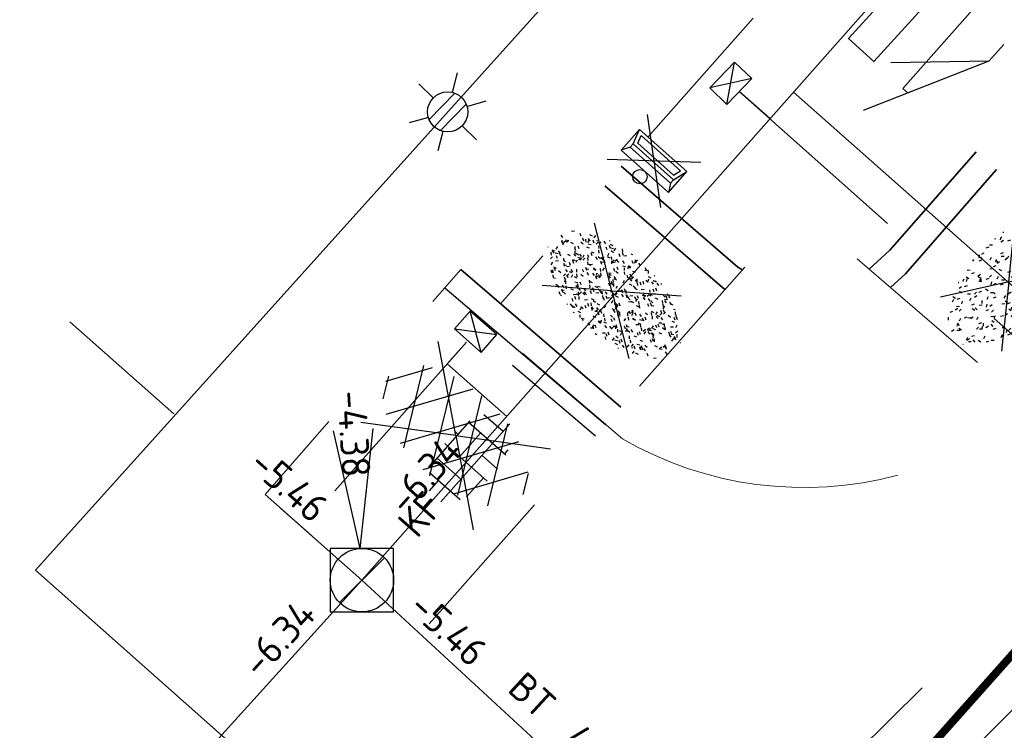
# Model space of a CAD drawing. Header units: metres. Extents: x 113080 to 114329, y 482672 to 483852.
# Tile 20 of 55: x 113639 to 113652, y 483315 to 483324. Entities that reach past the tile are written whole.
import ezdxf
from ezdxf.enums import TextEntityAlignment as Align

# ---------------------------------------------------------------- set-up
doc = ezdxf.new("R2010")
doc.units = ezdxf.units.M
for name, pattern in [('RI-GWA', [18.45, 6, -1.8, 1.75, -1.8, 1.75, -1.8, 1.75, -1.8]), ('RI-HWA_KOLKAANSLUITING', [4.3, 2.5, -1.8]), ('VH-LEICON', [27, 15, -2, 1, -2, 2, -2, 1, -2]), ('VH-LEICON-V', [27, 15, -2, 1, -2, 2, -2, 1, -2]), ('VH-TROTTOIRBAND_130-150', [15, 5, -2, 2, -2, 2, -2]), ('VW-1-1_STREEP', [2, 1, -1]), ('XX-HIDDEN', [4, 2, -2])]:
    doc.linetypes.add(name, pattern=pattern)
for name, color, linetype, lineweight in [('B-WE-IE-MEUBILAIR_WEGMEUBILAIR_LICHTMAST-S', 252, 'Continuous', 25), ('B-WE-RI-GWA_PUTNUMMER-S', 252, 'Continuous', 25), ('B-WE-RI-GWA_RIOOLPUT_INSPECTIEPUT-S', 252, 'Continuous', 25), ('B-WE-RI-GWA_STROOMRICHTING-S', 252, 'Continuous', 25), ('B-WE-RI-GWA_TRANSPORTLEIDING-G', 252, 'RI-GWA', 18), ('B-WE-RI-HWA_KOLK-S', 252, 'Continuous', 25), ('B-WE-RI-OFG_GWA_STROOMRICHTING-S', 252, 'Continuous', 25), ('B-WE-VH-KANTOPSLUITING_LEICONBLOK-G', 252, 'VH-LEICON', 18), ('N-WE-GR-GRAS-S', 60, 'Continuous', 25), ('N-WE-KW-KUNSTWERK_BRUG-G', 7, 'Continuous', 35), ('N-WE-KW-KUNSTWERK_MUUR-G', 170, 'Continuous', 35), ('N-WE-VH-KANTOPSLUITING_LEICONBLOK-G', 130, 'VH-LEICON', 35), ('N-WE-VH-KANTOPSLUITING_TROTTOIRBAND_130 150-G', 210, 'VH-TROTTOIRBAND_130-150', 35), ('N-WE-VH-KANTOPSLUITING_VOORKANTBAND-G', 50, 'Continuous', 25), ('N-WE-VH-VERHARDING_BETONSTRAATSTEEN-S', 210, 'Continuous', 25), ('N-WE-VH-VERHARDING_TEGEL-S', 50, 'Continuous', 25), ('N-WE-VW-MARKERING_LANGS_STREEP_11_010-G', 7, 'VW-1-1_STREEP', 13), ('V-WE-GR-GRAS-S', 7, 'Continuous', 25), ('V-WE-IE-MEUBILAIR_WEGMEUBILAIR_AFVALBAK-S', 7, 'Continuous', 25), ('V-WE-KW-KUNSTWERK_MUUR-G', 170, 'CONTINUOUS-V', 35), ('V-WE-VH-KANTOPSLUITING_LEICONBLOK-G', 130, 'VH-LEICON-V', 18), ('V-WE-VH-KANTOPSLUITING_TROTTOIRBAND_130 150-G', 210, 'VH-TROTTOIRBAND_130-150-V', 18), ('V-WE-VH-KANTOPSLUITING_VOORKANTBAND-G', 50, 'Continuous', 18), ('V-WE-VH-MATERIAALGRENS-G', 7, 'XX-HIDDEN', 18), ('V-WE-VH-VERHARDING_ASFALT-S', 7, 'Continuous', 25), ('V-WE-VH-VERHARDING_TEGEL-S', 10, 'Continuous', 25), ('V-WE-VW-MARKERING_LANGS_STREEP_11_010-G', 7, 'VW-1-1_STREEP-V', 13), ('X-XX-AL-WERKGRENS-G', 7, 'XX-WERKGRENS', 25), ('X-XX-AL-WIPEOUT_IN_BLOCK-A', 193, 'Continuous', 25)]:
    doc.layers.add(name, color=color, linetype=linetype, lineweight=lineweight)
for name, color, linetype, lineweight, true_color in [('N-WE-RI-GWA_TRANSPORTLEIDING-G', 30, 'RI-GWA', 35, 0xff7f00), ('N-WE-RI-HWA_KOLKAANSLUITING-G', 150, 'RI-HWA_KOLKAANSLUITING', 25, 0x007fff), ('V-WE-RI-GWA_STROOMRICHTING-S', 30, 'Continuous', 25, 0xff7f00), ('V-WE-RI-GWA_TRANSPORTLEIDING-G', 30, 'RI-GWA-V', 35, 0xff7f00), ('V-WE-RI-HWA_KOLKAANSLUITING-G', 150, 'RI-HWA_KOLKAANSLUITING-V', 18, 0x007fff)]:
    doc.layers.add(name, color=color, linetype=linetype, lineweight=lineweight, true_color=true_color)
doc.styles.add('NLCS-ISO', font='NLCS-ISO.ttf')
doc.linetypes.add('CONTINUOUS-V', pattern='A,3.5,[24,NLCS.SHX,S=0.5,R=0,X=0,Y=0],3.5', length=7)
doc.linetypes.add('RI-GWA-V', pattern='A,3,[24,NLCS.SHX,S=1,R=0,X=0,Y=0],3,-3', length=9)
doc.linetypes.add('RI-HWA_KOLKAANSLUITING-V', pattern='A,1.25,[24,NLCS.SHX,S=0.5,R=0,X=0,Y=0],1.25,-1.8,1.8,-1.8,1.8,-1.8,1.8,-1.8', length=15.1)
doc.linetypes.add('VH-TROTTOIRBAND_130-150-V', pattern='A,2.5,[24,NLCS.SHX,S=1,R=0,X=0,Y=0],2.5,-2,2,-2,2,-2', length=15)
doc.linetypes.add('VW-1-1_STREEP-V', pattern='A,1,-1,1,-1,0.5,[24,NLCS.SHX,S=0.5,R=0,X=0,Y=0],0.5,-1', length=6)
doc.linetypes.add('XX-WERKGRENS', pattern='A,0,[137,NLCS.SHX,S=0.5,R=0,X=0,Y=0],-30', length=30)

# ---------------------------------------------------------------- blocks, each defined once
blk = doc.blocks.new('B-SRI-PUT_GWA-SO')
blk.add_line((-1.414, -1.414), (1.414, 1.414))
at = {"lineweight": -3, "flags": 128}
blk.add_lwpolyline([(2, -2), (2, 2), (-2, 2), (-2, -2)], close=True, dxfattribs=at)
at = {"lineweight": -3}
blk.add_circle((0, 0), 2, dxfattribs=at)
blk = doc.blocks.new('*U132')
at = {"ltscale": 0.1, "style": 'NLCS-ISO'}
for tag, p in [('MAT', (-1, 0.5)), ('BOBL', (-91.467, 0))]:
    blk.add_attdef(tag, text='', height=1.8, dxfattribs=at).set_placement(p, align=Align.BOTTOM_RIGHT)
for tag, p in [('DIA', (1, 0.5)), ('BOBR', (94.315, 0))]:
    blk.add_attdef(tag, text='', height=1.8, dxfattribs=at).set_placement(p, align=Align.BOTTOM_LEFT)
blk.add_attdef('JVA', text='', height=1.8, dxfattribs=at).set_placement((0, -1), align=Align.TOP_CENTER)
blk = doc.blocks.new('*U133')
at = {"ltscale": 0.1, "style": 'NLCS-ISO'}
for tag, p in [('MAT', (-1, 0.5)), ('BOBL', (-94.624, 0))]:
    blk.add_attdef(tag, text='', height=1.8, dxfattribs=at).set_placement(p, align=Align.BOTTOM_RIGHT)
for tag, p in [('DIA', (1, 0.5)), ('BOBR', (89.5, -3.24))]:
    blk.add_attdef(tag, text='', height=1.8, dxfattribs=at).set_placement(p, align=Align.BOTTOM_LEFT)
blk.add_attdef('JVA', text='', height=1.8, dxfattribs=at).set_placement((0, -1), align=Align.TOP_CENTER)
blk = doc.blocks.new('*U88')
at = {"ltscale": 0.1, "style": 'NLCS-ISO'}
for tag, p in [('MAT', (-1, 0.5)), ('BOBL', (-77.683, 0))]:
    blk.add_attdef(tag, text='', height=1.8, dxfattribs=at).set_placement(p, align=Align.BOTTOM_RIGHT)
for tag, p in [('DIA', (1, 0.5)), ('BOBR', (76.658, 0))]:
    blk.add_attdef(tag, text='', height=1.8, dxfattribs=at).set_placement(p, align=Align.BOTTOM_LEFT)
blk.add_attdef('JVA', text='', height=1.8, dxfattribs=at).set_placement((0, -1), align=Align.TOP_CENTER)
blk = doc.blocks.new('*U50')
at = {"ltscale": 0.1, "style": 'NLCS-ISO'}
blk.add_attdef('JVA', text='', height=1.8, dxfattribs=at).set_placement((0, -1), align=Align.TOP_CENTER)
for points in [[(4.68, 3.12), (4.68, 1.12), (0, 1.12), (-4.68, 1.12), (-4.68, 3.12), (0, 3.12)], [(-6.474, 2.62), (-12.074, 2.62), (-12.074, 0.62), (-6.474, 0.62)], [(9.842, 2.62), (15.442, 2.62), (15.442, 0.62), (9.842, 0.62)]]:
    blk.add_wipeout(points).dxf.layer = 'X-XX-AL-WIPEOUT_IN_BLOCK-A'
for tag, p in [('MAT', (-1, 0.5)), ('BOBL', (-6.394, 0))]:
    blk.add_attdef(tag, text='', height=1.8, dxfattribs=at).set_placement(p, align=Align.BOTTOM_RIGHT)
for tag, p in [('DIA', (1, 0.5)), ('BOBR', (9.942, 0))]:
    blk.add_attdef(tag, text='', height=1.8, dxfattribs=at).set_placement(p, align=Align.BOTTOM_LEFT)
blk = doc.blocks.new('*U166')
for q in [(-5.834, 7.601), (-7.601, 5.834)]:
    blk.add_line((-1.414, 1.414), q)
at = {"ltscale": 0.1, "style": 'NLCS-ISO'}
blk.add_attdef('PUTNR', text='', height=1.8, dxfattribs=at).set_placement((3677.917, 70.45), align=Align.MIDDLE_CENTER)
blk.add_attdef('PUTHGT', text='', height=1.8, rotation=315, dxfattribs=at).set_placement((-8.443, 8.482), align=Align.MIDDLE_LEFT)
blk = doc.blocks.new('B-SRI-KOLK_STRAAT_450X300-SO')
for p, q in [((-1.125, 0), (1.125, 1.5)), ((1.125, 0), (-1.125, 1.5))]:
    blk.add_line(p, q)
at = {"flags": 128}
blk.add_lwpolyline([(-1.125, 0), (1.125, 0), (1.125, 1.5), (-1.125, 1.5)], close=True, dxfattribs=at)
blk = doc.blocks.new('V-SGR-GRAS_01-SO')
at = {"ltscale": 0.1}
for p, q in [((0, 0), (-1.427, 1.027)), ((-0.212, 0.998), (-0.269, 1.031)), ((0, 0), (1.427, 1.027)), ((0.073, 0.993), (0.138, 1.031)), ((-1.302, 0.761), (-1.324, 0.774)), ((-1.284, 0.684), (-1.278, 0.759)), ((-0.939, 0.84), (-1.004, 0.878)), ((-0.892, 0.812), (-0.817, 0.812)), ((-0.576, 0.919), (-0.64, 0.957)), ((-0.562, 0.919), (-0.509, 0.972)), ((-0.427, 0.785), (-0.499, 0.804)), ((-0.317, 0.812), (-0.242, 0.812)), ((-0.316, 0.774), (-0.244, 0.793)), ((-0.278, 0.735), (-0.291, 0.809)), ((0.286, 0.711), (0.221, 0.748)), ((0.239, 0.923), (0.312, 0.942)), ((0.258, 0.812), (0.333, 0.812)), ((0.317, 0.814), (0.304, 0.888)), ((0.594, 0.925), (0.522, 0.945)), ((0.649, 0.79), (0.584, 0.827)), ((0.833, 0.812), (0.908, 0.812)), ((0.912, 0.894), (0.907, 0.925)), ((0.927, 0.764), (0.992, 0.802)), ((1.012, 0.869), (0.947, 0.906)), ((1.15, 0.777), (1.077, 0.796)), ((1.109, 0.767), (1.182, 0.787)), ((-1.448, 0.644), (-1.521, 0.664)), ((-1.469, 0.576), (-1.482, 0.65)), ((-1.154, 0.647), (-1.207, 0.7)), ((-0.968, 0.512), (-0.915, 0.565)), ((-0.893, 0.496), (-0.965, 0.515)), ((-0.873, 0.655), (-0.886, 0.729)), ((-0.871, 0.625), (-0.799, 0.644)), ((-0.804, 0.474), (-0.869, 0.511)), ((-0.73, 0.647), (-0.783, 0.7)), ((-0.689, 0.607), (-0.682, 0.682)), ((-0.441, 0.553), (-0.506, 0.59)), ((-0.425, 0.706), (-0.36, 0.743)), ((-0.305, 0.647), (-0.358, 0.7)), ((-0.078, 0.632), (-0.143, 0.669)), ((-0.093, 0.53), (-0.087, 0.604)), ((0.128, 0.636), (0.056, 0.656)), ((0.119, 0.647), (0.066, 0.7)), ((0.322, 0.565), (0.375, 0.618)), ((0.429, 0.477), (0.494, 0.514)), ((0.543, 0.647), (0.49, 0.7)), ((0.502, 0.452), (0.509, 0.527)), ((0.554, 0.619), (0.626, 0.638)), ((0.684, 0.487), (0.611, 0.507)), ((0.967, 0.647), (0.914, 0.7)), ((1.147, 0.502), (1.082, 0.54)), ((1.392, 0.647), (1.339, 0.7)), ((1.51, 0.581), (1.445, 0.619)), ((-1.893, 0.237), (-1.921, 0.253)), ((-1.596, 0.241), (-1.649, 0.294)), ((-1.53, 0.316), (-1.595, 0.353)), ((-1.427, 0.476), (-1.354, 0.496)), ((-1.167, 0.395), (-1.232, 0.432)), ((-1.172, 0.241), (-1.225, 0.294)), ((-0.923, 0.418), (-0.858, 0.456)), ((-0.747, 0.241), (-0.8, 0.294)), ((-0.557, 0.321), (-0.485, 0.34)), ((-0.337, 0.347), (-0.41, 0.366)), ((-0.323, 0.241), (-0.376, 0.294)), ((0.057, 0.265), (-0.008, 0.303)), ((-0.002, 0.47), (0.071, 0.489)), ((0.101, 0.241), (0.048, 0.294)), ((0.42, 0.344), (0.355, 0.382)), ((0.417, 0.248), (0.404, 0.322)), ((0.526, 0.241), (0.472, 0.294)), ((0.784, 0.423), (0.719, 0.461)), ((0.868, 0.315), (0.941, 0.334)), ((0.95, 0.241), (0.897, 0.294)), ((1.012, 0.328), (0.999, 0.402)), ((1.098, 0.375), (1.104, 0.45)), ((1.239, 0.338), (1.167, 0.358)), ((1.206, 0.212), (1.259, 0.265)), ((1.283, 0.248), (1.348, 0.286)), ((1.374, 0.241), (1.321, 0.294)), ((1.424, 0.463), (1.496, 0.483)), ((1.645, 0.215), (1.58, 0.252)), ((1.607, 0.407), (1.594, 0.481)), ((1.693, 0.298), (1.7, 0.373)), ((1.798, 0.241), (1.745, 0.294)), ((-1.964, -0.07), (-1.977, 0.004)), ((-1.93, 0.188), (-1.925, 0.244)), ((-1.668, 0.023), (-1.595, 0.043)), ((-1.517, 0.187), (-1.442, 0.187)), ((-1.358, 0.206), (-1.431, 0.226)), ((0, 0), (-1.427, -1.027)), ((-1.421, 0.131), (-1.356, 0.168)), ((-1.369, 0.009), (-1.382, 0.083)), ((-1.375, 0.106), (-1.322, 0.159)), ((-1.334, 0.111), (-1.328, 0.186)), ((-1.112, 0.172), (-1.04, 0.192)), ((-1.032, 0.028), (-1.097, 0.066)), ((-0.942, 0.187), (-0.867, 0.187)), ((-0.803, 0.057), (-0.875, 0.077)), ((-0.773, 0.089), (-0.786, 0.163)), ((-0.739, 0.034), (-0.732, 0.109)), ((-0.669, 0.107), (-0.734, 0.145)), ((-0.306, 0.186), (-0.371, 0.224)), ((-0.367, 0.187), (-0.292, 0.187)), ((-0.243, 0.017), (-0.17, 0.036)), ((-0.178, 0.169), (-0.191, 0.242)), ((-0.143, -0.043), (-0.137, 0.032)), ((-0.085, 0.159), (-0.032, 0.212)), ((-0.069, 0.189), (-0.004, 0.227)), ((0, 0), (1.427, -1.027)), ((0.218, 0.198), (0.146, 0.217)), ((0.208, 0.187), (0.283, 0.187)), ((0.313, 0.166), (0.385, 0.185)), ((0.555, -0.022), (0.49, 0.015)), ((0.774, 0.049), (0.701, 0.069)), ((0.783, 0.187), (0.858, 0.187)), ((0.918, 0.057), (0.853, 0.094)), ((1.183, 0.011), (1.255, 0.03)), ((1.282, 0.136), (1.217, 0.173)), ((1.358, 0.187), (1.433, 0.187)), ((1.795, 0.19), (1.722, 0.209)), ((1.738, 0.159), (1.81, 0.179)), ((1.933, 0.187), (1.948, 0.187)), ((-1.918, -0.157), (-1.854, -0.119)), ((-1.824, -0.083), (-1.897, -0.064)), ((-1.759, -0.13), (-1.823, -0.092)), ((-1.782, -0.301), (-1.729, -0.248)), ((-1.613, -0.166), (-1.667, -0.113)), ((-1.395, -0.051), (-1.46, -0.013)), ((-1.269, -0.232), (-1.341, -0.212)), ((-1.189, -0.166), (-1.242, -0.113)), ((-0.765, -0.166), (-0.818, -0.113)), ((-0.798, -0.132), (-0.726, -0.112)), ((-0.534, -0.259), (-0.599, -0.222)), ((-0.567, -0.098), (-0.502, -0.061)), ((-0.491, -0.248), (-0.438, -0.195)), ((-0.341, -0.166), (-0.394, -0.113)), ((-0.248, -0.091), (-0.32, -0.072)), ((-0.171, -0.18), (-0.236, -0.143)), ((0.084, -0.166), (0.031, -0.113)), ((0.192, -0.101), (0.127, -0.064)), ((0.308, -0.24), (0.235, -0.221)), ((0.452, -0.12), (0.459, -0.046)), ((0.508, -0.166), (0.455, -0.113)), ((0.517, -0.318), (0.504, -0.244)), ((0.627, -0.138), (0.7, -0.119)), ((0.785, -0.039), (0.85, -0.002)), ((0.799, -0.195), (0.852, -0.142)), ((0.932, -0.166), (0.879, -0.113)), ((1.048, -0.198), (1.054, -0.123)), ((1.112, -0.239), (1.099, -0.165)), ((1.329, -0.1), (1.256, -0.08)), ((1.356, -0.166), (1.303, -0.113)), ((1.416, -0.231), (1.351, -0.193)), ((1.639, -0.268), (1.704, -0.231)), ((1.643, -0.275), (1.65, -0.2)), ((1.707, -0.159), (1.694, -0.085)), ((1.779, -0.152), (1.715, -0.114)), ((1.781, -0.166), (1.728, -0.113)), ((1.884, -0.248), (1.812, -0.229)), ((-1.624, -0.496), (-1.689, -0.459)), ((-1.567, -0.438), (-1.492, -0.438)), ((-1.385, -0.462), (-1.378, -0.387)), ((-1.353, -0.281), (-1.281, -0.261)), ((-1.261, -0.417), (-1.326, -0.38)), ((-1.269, -0.557), (-1.282, -0.483)), ((-1.065, -0.386), (-1, -0.348)), ((-0.992, -0.438), (-0.917, -0.438)), ((-0.897, -0.338), (-0.962, -0.301)), ((-0.789, -0.539), (-0.782, -0.464)), ((-0.713, -0.381), (-0.786, -0.361)), ((-0.674, -0.477), (-0.687, -0.403)), ((-0.484, -0.436), (-0.411, -0.416)), ((-0.417, -0.438), (-0.342, -0.438)), ((-0.078, -0.398), (-0.091, -0.324)), ((0.072, -0.287), (0.144, -0.268)), ((0.158, -0.438), (0.233, -0.438)), ((0.327, -0.468), (0.262, -0.43)), ((0.287, -0.327), (0.352, -0.289)), ((0.69, -0.389), (0.625, -0.351)), ((0.733, -0.438), (0.808, -0.438)), ((0.863, -0.389), (0.791, -0.37)), ((0.942, -0.442), (1.014, -0.423)), ((1.053, -0.31), (0.988, -0.272)), ((1.308, -0.438), (1.383, -0.438)), ((1.497, -0.293), (1.569, -0.274)), ((1.684, -0.547), (1.736, -0.495)), ((-1.631, -0.572), (-1.684, -0.519)), ((-1.535, -0.657), (-1.498, -0.636)), ((-1.207, -0.572), (-1.26, -0.519)), ((-1.179, -0.67), (-1.252, -0.651)), ((-1.039, -0.585), (-0.967, -0.565)), ((-0.898, -0.654), (-0.845, -0.601)), ((-0.783, -0.572), (-0.836, -0.519)), ((-0.763, -0.705), (-0.828, -0.667)), ((-0.399, -0.626), (-0.464, -0.588)), ((-0.358, -0.572), (-0.411, -0.519)), ((-0.158, -0.529), (-0.23, -0.51)), ((-0.211, -0.614), (-0.146, -0.577)), ((-0.193, -0.616), (-0.187, -0.541)), ((-0.169, -0.74), (-0.097, -0.72)), ((-0.036, -0.547), (-0.101, -0.509)), ((0.066, -0.572), (0.013, -0.519)), ((0.397, -0.678), (0.325, -0.659)), ((0.386, -0.591), (0.459, -0.572)), ((0.393, -0.601), (0.446, -0.548)), ((0.402, -0.693), (0.409, -0.618)), ((0.49, -0.572), (0.437, -0.519)), ((0.825, -0.755), (0.76, -0.718)), ((0.914, -0.572), (0.861, -0.519)), ((0.998, -0.77), (1.004, -0.696)), ((1.188, -0.676), (1.123, -0.639)), ((1.141, -0.556), (1.206, -0.518)), ((1.212, -0.805), (1.199, -0.731)), ((1.256, -0.746), (1.328, -0.727)), ((1.339, -0.572), (1.286, -0.519)), ((1.419, -0.538), (1.346, -0.518)), ((1.551, -0.597), (1.486, -0.56)), ((1.713, -0.522), (1.71, -0.519)), ((-1.126, -0.784), (-1.191, -0.746)), ((-0.836, -0.943), (-0.853, -0.926)), ((-0.725, -0.889), (-0.652, -0.869)), ((-0.709, -0.902), (-0.644, -0.864)), ((-0.624, -0.819), (-0.696, -0.799)), ((-0.582, -0.994), (-0.587, -0.97)), ((-0.376, -0.979), (-0.429, -0.926)), ((-0.265, -0.992), (-0.33, -0.955)), ((-0.068, -0.968), (-0.141, -0.948)), ((-0.014, -1.008), (0.039, -0.955)), ((0.048, -0.979), (-0.005, -0.926)), ((0.021, -0.964), (0.008, -0.89)), ((0.099, -0.913), (0.034, -0.876)), ((0.462, -0.834), (0.397, -0.797)), ((0.472, -0.979), (0.419, -0.926)), ((0.617, -0.884), (0.604, -0.81)), ((0.643, -0.843), (0.708, -0.806)), ((0.701, -0.895), (0.773, -0.876)), ((0.856, -0.938), (0.844, -0.926)), ((0.953, -0.827), (0.88, -0.808)), ((0.172, -1.037), (0.218, -1.024))]:
    blk.add_line(p, q, dxfattribs=at)
at = {"ltscale": 0.1, "style": 'NLCS-ISO'}
blk.add_attdef('TYPE', text='', height=0.5, dxfattribs=at).set_placement((3.471, -0.016), align=Align.MIDDLE_CENTER)
blk = doc.blocks.new('V-SVH-ASFALT-SO')
for q in [(-4.895, 3.524), (4.895, 3.524), (-4.895, -3.524), (4.895, -3.524)]:
    blk.add_line((0, 0), q)
at = {"ltscale": 0.1}
for p, q in [((-4.1, -2.049), (-1.243, 2.9)), ((0.564, -2.958), (-2.659, 2.624)), ((-2.19, -2.741), (1.077, 2.919)), ((2.677, -2.619), (-0.543, 2.959)), ((4.511, -1.795), (1.853, 2.809)), ((-5.554, -0.567), (-4.018, 2.093)), ((-0.015, -2.973), (3.131, 2.476)), ((-1.829, -2.813), (-4.496, 1.805)), ((2.466, -2.676), (4.88, 1.505)), ((5.638, 0.254), (4.956, 1.435)), ((-4.91, -1.477), (-5.645, -0.205))]:
    blk.add_line(p, q, dxfattribs=at)
at = {"style": 'NLCS-ISO'}
blk.add_attdef('KLEUR', text='', height=1.8, dxfattribs=at).set_placement((7.295, 0), align=Align.MIDDLE_LEFT)
at = {"style": 'NLCS-ISO', "flags": 1}
blk.add_attdef('FUNCTIE', text='', height=1.8, dxfattribs=at).set_placement((0.116, -3.585), align=Align.MIDDLE_CENTER)
blk = doc.blocks.new('SVH-BSS_KEIFORMAAT_BLOK_02_KL-SO')
for p, q in [((-2.372, -1.288), (-2.372, 1.288)), ((-1.771, 1.536), (1.771, 1.536)), ((-1.372, -0.464), (-1.372, 1.536)), ((-0.372, -1.789), (-0.372, 1.789)), ((0.628, 1.536), (0.628, 1.769)), ((1.628, -1.579), (1.628, 1.579)), ((2.628, -0.464), (2.628, 1.139)), ((-3.241, 0.536), (-2.372, 0.536)), ((-0.372, 0.536), (1.628, 0.536)), ((-3.28, -0.464), (3.28, -0.464)), ((0.628, -1.769), (0.628, -0.464)), ((-1.974, -1.464), (-0.372, -1.464)), ((1.628, -1.464), (1.974, -1.464))]:
    blk.add_line(p, q)
at = {"style": 'NLCS-ISO'}
blk.add_attdef('FORMAAT', text='', height=1.8, dxfattribs=at).set_placement((-3.395, 0), align=Align.MIDDLE_RIGHT)
blk.add_attdef('KLEUR', text='', height=1.8, dxfattribs=at).set_placement((3.395, 0), align=Align.MIDDLE_LEFT)
at = {"style": 'NLCS-ISO', "flags": 1}
blk.add_attdef('FUNCTIE', text='', height=1.8, dxfattribs=at).set_placement((0.116, -3.585), align=Align.MIDDLE_CENTER)
blk = doc.blocks.new('V-SIE-WEG_AFVALBAK_TYPE_02')
at = {"color": 0}
for p, q in [((-0.453, -0.645), (0.453, 0.115)), ((0.453, -0.645), (-0.453, 0.115))]:
    blk.add_line(p, q, dxfattribs=at)
at = {"linetype": 'Continuous'}
for p, q in [((0.4, -0.091), (-0.4, -0.091)), ((-0.34, -0.195), (-0.4, -0.091)), ((0.34, -0.195), (0.4, -0.091)), ((0.34, -0.195), (-0.34, -0.195)), ((-0.34, -0.252), (-0.34, -0.195)), ((0.34, -0.252), (0.34, -0.195)), ((-0.34, -0.252), (-0.4, -0.441)), ((0.34, -0.252), (-0.34, -0.252)), ((-0.302, -0.297), (-0.333, -0.397)), ((0.302, -0.297), (-0.302, -0.297)), ((0.302, -0.297), (0.333, -0.397)), ((0.34, -0.252), (0.4, -0.441)), ((0.4, -0.441), (-0.4, -0.441)), ((0.333, -0.397), (-0.333, -0.397))]:
    blk.add_line(p, q, dxfattribs=at)
for p, q in [((-0.4, -0.091), (-0.4, -0.441)), ((0.4, -0.091), (0.4, -0.441))]:
    blk.add_line(p, q)
blk.add_circle((0, 0), 0.0908, dxfattribs=at)
blk = doc.blocks.new('B-SIE-WEG_LICHTMAST-SO')
at = {"ltscale": 0.1}
for p, q in [((0, 1.266), (0, 2.531)), ((-1.096, 0.633), (-2.192, 1.266)), ((1.096, 0.633), (2.192, 1.266)), ((-1.096, -0.633), (-2.192, -1.266)), ((1.096, -0.633), (2.192, -1.266)), ((0, -1.266), (0, -2.531))]:
    blk.add_line(p, q, dxfattribs=at)
at = {"flags": 128}
for points in [[(-1.163, 0.5), (1.163, 0.5)], [(-1.163, -0.5), (1.163, -0.5)]]:
    blk.add_lwpolyline(points, dxfattribs=at)
at = {"ltscale": 0.1}
blk.add_circle((0, 0), 1.266, dxfattribs=at)
at = {"style": 'NLCS-ISO'}
blk.add_attdef('TYPE', text='', height=1.8, dxfattribs=at).set_placement((0, 2.531), align=Align.BOTTOM_CENTER)
blk = doc.blocks.new('SGR-GRAS_01-SO')
at = {"ltscale": 0.1}
for p, q in [((-0.212, 0.998), (-0.269, 1.031)), ((0.073, 0.993), (0.138, 1.031)), ((-1.302, 0.761), (-1.324, 0.774)), ((-1.284, 0.684), (-1.278, 0.759)), ((-0.939, 0.84), (-1.004, 0.878)), ((-0.892, 0.812), (-0.817, 0.812)), ((-0.576, 0.919), (-0.64, 0.957)), ((-0.562, 0.919), (-0.509, 0.972)), ((-0.427, 0.785), (-0.499, 0.804)), ((-0.317, 0.812), (-0.242, 0.812)), ((-0.316, 0.774), (-0.244, 0.793)), ((-0.278, 0.735), (-0.291, 0.809)), ((0.286, 0.711), (0.221, 0.748)), ((0.239, 0.923), (0.312, 0.942)), ((0.258, 0.812), (0.333, 0.812)), ((0.317, 0.814), (0.304, 0.888)), ((0.594, 0.925), (0.522, 0.945)), ((0.649, 0.79), (0.584, 0.827)), ((0.833, 0.812), (0.908, 0.812)), ((0.912, 0.894), (0.907, 0.925)), ((0.927, 0.764), (0.992, 0.802)), ((1.012, 0.869), (0.947, 0.906)), ((1.15, 0.777), (1.077, 0.796)), ((1.109, 0.767), (1.182, 0.787)), ((-1.448, 0.644), (-1.521, 0.664)), ((-1.469, 0.576), (-1.482, 0.65)), ((-1.154, 0.647), (-1.207, 0.7)), ((-0.968, 0.512), (-0.915, 0.565)), ((-0.893, 0.496), (-0.965, 0.515)), ((-0.873, 0.655), (-0.886, 0.729)), ((-0.871, 0.625), (-0.799, 0.644)), ((-0.804, 0.474), (-0.869, 0.511)), ((-0.73, 0.647), (-0.783, 0.7)), ((-0.689, 0.607), (-0.682, 0.682)), ((-0.441, 0.553), (-0.506, 0.59)), ((-0.425, 0.706), (-0.36, 0.743)), ((-0.305, 0.647), (-0.358, 0.7)), ((-0.078, 0.632), (-0.143, 0.669)), ((-0.093, 0.53), (-0.087, 0.604)), ((0.128, 0.636), (0.056, 0.656)), ((0.119, 0.647), (0.066, 0.7)), ((0.322, 0.565), (0.375, 0.618)), ((0.429, 0.477), (0.494, 0.514)), ((0.543, 0.647), (0.49, 0.7)), ((0.502, 0.452), (0.509, 0.527)), ((0.554, 0.619), (0.626, 0.638)), ((0.684, 0.487), (0.611, 0.507)), ((0.967, 0.647), (0.914, 0.7)), ((1.147, 0.502), (1.082, 0.54)), ((1.392, 0.647), (1.339, 0.7)), ((1.51, 0.581), (1.445, 0.619)), ((-1.893, 0.237), (-1.921, 0.253)), ((-1.596, 0.241), (-1.649, 0.294)), ((-1.53, 0.316), (-1.595, 0.353)), ((-1.427, 0.476), (-1.354, 0.496)), ((-1.167, 0.395), (-1.232, 0.432)), ((-1.172, 0.241), (-1.225, 0.294)), ((-0.923, 0.418), (-0.858, 0.456)), ((-0.747, 0.241), (-0.8, 0.294)), ((-0.557, 0.321), (-0.485, 0.34)), ((-0.337, 0.347), (-0.41, 0.366)), ((-0.323, 0.241), (-0.376, 0.294)), ((0.057, 0.265), (-0.008, 0.303)), ((-0.002, 0.47), (0.071, 0.489)), ((0.101, 0.241), (0.048, 0.294)), ((0.42, 0.344), (0.355, 0.382)), ((0.417, 0.248), (0.404, 0.322)), ((0.526, 0.241), (0.472, 0.294)), ((0.784, 0.423), (0.719, 0.461)), ((0.868, 0.315), (0.941, 0.334)), ((0.95, 0.241), (0.897, 0.294)), ((1.012, 0.328), (0.999, 0.402)), ((1.098, 0.375), (1.104, 0.45)), ((1.239, 0.338), (1.167, 0.358)), ((1.206, 0.212), (1.259, 0.265)), ((1.283, 0.248), (1.348, 0.286)), ((1.374, 0.241), (1.321, 0.294)), ((1.424, 0.463), (1.496, 0.483)), ((1.645, 0.215), (1.58, 0.252)), ((1.607, 0.407), (1.594, 0.481)), ((1.693, 0.298), (1.7, 0.373)), ((1.798, 0.241), (1.745, 0.294)), ((-1.964, -0.07), (-1.977, 0.004)), ((-1.93, 0.188), (-1.925, 0.244)), ((-1.668, 0.023), (-1.595, 0.043)), ((-1.517, 0.187), (-1.442, 0.187)), ((-1.358, 0.206), (-1.431, 0.226)), ((-1.421, 0.131), (-1.356, 0.168)), ((-1.369, 0.009), (-1.382, 0.083)), ((-1.375, 0.106), (-1.322, 0.159)), ((-1.334, 0.111), (-1.328, 0.186)), ((-1.112, 0.172), (-1.04, 0.192)), ((-1.032, 0.028), (-1.097, 0.066)), ((-0.942, 0.187), (-0.867, 0.187)), ((-0.803, 0.057), (-0.875, 0.077)), ((-0.773, 0.089), (-0.786, 0.163)), ((-0.739, 0.034), (-0.732, 0.109)), ((-0.669, 0.107), (-0.734, 0.145)), ((-0.306, 0.186), (-0.371, 0.224)), ((-0.367, 0.187), (-0.292, 0.187)), ((-0.243, 0.017), (-0.17, 0.036)), ((-0.178, 0.169), (-0.191, 0.242)), ((-0.143, -0.043), (-0.137, 0.032)), ((-0.085, 0.159), (-0.032, 0.212)), ((-0.069, 0.189), (-0.004, 0.227)), ((0.218, 0.198), (0.146, 0.217)), ((0.208, 0.187), (0.283, 0.187)), ((0.313, 0.166), (0.385, 0.185)), ((0.555, -0.022), (0.49, 0.015)), ((0.774, 0.049), (0.701, 0.069)), ((0.783, 0.187), (0.858, 0.187)), ((0.918, 0.057), (0.853, 0.094)), ((1.183, 0.011), (1.255, 0.03)), ((1.282, 0.136), (1.217, 0.173)), ((1.358, 0.187), (1.433, 0.187)), ((1.795, 0.19), (1.722, 0.209)), ((1.738, 0.159), (1.81, 0.179)), ((1.933, 0.187), (1.948, 0.187)), ((-1.918, -0.157), (-1.854, -0.119)), ((-1.824, -0.083), (-1.897, -0.064)), ((-1.759, -0.13), (-1.823, -0.092)), ((-1.782, -0.301), (-1.729, -0.248)), ((-1.613, -0.166), (-1.667, -0.113)), ((-1.395, -0.051), (-1.46, -0.013)), ((-1.269, -0.232), (-1.341, -0.212)), ((-1.189, -0.166), (-1.242, -0.113)), ((-0.765, -0.166), (-0.818, -0.113)), ((-0.798, -0.132), (-0.726, -0.112)), ((-0.534, -0.259), (-0.599, -0.222)), ((-0.567, -0.098), (-0.502, -0.061)), ((-0.491, -0.248), (-0.438, -0.195)), ((-0.341, -0.166), (-0.394, -0.113)), ((-0.248, -0.091), (-0.32, -0.072)), ((-0.171, -0.18), (-0.236, -0.143)), ((0.084, -0.166), (0.031, -0.113)), ((0.192, -0.101), (0.127, -0.064)), ((0.308, -0.24), (0.235, -0.221)), ((0.452, -0.12), (0.459, -0.046)), ((0.508, -0.166), (0.455, -0.113)), ((0.517, -0.318), (0.504, -0.244)), ((0.627, -0.138), (0.7, -0.119)), ((0.785, -0.039), (0.85, -0.002)), ((0.799, -0.195), (0.852, -0.142)), ((0.932, -0.166), (0.879, -0.113)), ((1.048, -0.198), (1.054, -0.123)), ((1.112, -0.239), (1.099, -0.165)), ((1.329, -0.1), (1.256, -0.08)), ((1.356, -0.166), (1.303, -0.113)), ((1.416, -0.231), (1.351, -0.193)), ((1.639, -0.268), (1.704, -0.231)), ((1.643, -0.275), (1.65, -0.2)), ((1.707, -0.159), (1.694, -0.085)), ((1.779, -0.152), (1.715, -0.114)), ((1.781, -0.166), (1.728, -0.113)), ((1.884, -0.248), (1.812, -0.229)), ((-1.624, -0.496), (-1.689, -0.459)), ((-1.567, -0.438), (-1.492, -0.438)), ((-1.385, -0.462), (-1.378, -0.387)), ((-1.353, -0.281), (-1.281, -0.261)), ((-1.261, -0.417), (-1.326, -0.38)), ((-1.269, -0.557), (-1.282, -0.483)), ((-1.065, -0.386), (-1, -0.348)), ((-0.992, -0.438), (-0.917, -0.438)), ((-0.897, -0.338), (-0.962, -0.301)), ((-0.789, -0.539), (-0.782, -0.464)), ((-0.713, -0.381), (-0.786, -0.361)), ((-0.674, -0.477), (-0.687, -0.403)), ((-0.484, -0.436), (-0.411, -0.416)), ((-0.417, -0.438), (-0.342, -0.438)), ((-0.078, -0.398), (-0.091, -0.324)), ((0.072, -0.287), (0.144, -0.268)), ((0.158, -0.438), (0.233, -0.438)), ((0.327, -0.468), (0.262, -0.43)), ((0.287, -0.327), (0.352, -0.289)), ((0.69, -0.389), (0.625, -0.351)), ((0.733, -0.438), (0.808, -0.438)), ((0.863, -0.389), (0.791, -0.37)), ((0.942, -0.442), (1.014, -0.423)), ((1.053, -0.31), (0.988, -0.272)), ((1.308, -0.438), (1.383, -0.438)), ((1.497, -0.293), (1.569, -0.274)), ((1.684, -0.547), (1.736, -0.495)), ((-1.631, -0.572), (-1.684, -0.519)), ((-1.535, -0.657), (-1.498, -0.636)), ((-1.207, -0.572), (-1.26, -0.519)), ((-1.179, -0.67), (-1.252, -0.651)), ((-1.039, -0.585), (-0.967, -0.565)), ((-0.898, -0.654), (-0.845, -0.601)), ((-0.783, -0.572), (-0.836, -0.519)), ((-0.763, -0.705), (-0.828, -0.667)), ((-0.399, -0.626), (-0.464, -0.588)), ((-0.358, -0.572), (-0.411, -0.519)), ((-0.158, -0.529), (-0.23, -0.51)), ((-0.211, -0.614), (-0.146, -0.577)), ((-0.193, -0.616), (-0.187, -0.541)), ((-0.169, -0.74), (-0.097, -0.72)), ((-0.036, -0.547), (-0.101, -0.509)), ((0.066, -0.572), (0.013, -0.519)), ((0.397, -0.678), (0.325, -0.659)), ((0.386, -0.591), (0.459, -0.572)), ((0.393, -0.601), (0.446, -0.548)), ((0.402, -0.693), (0.409, -0.618)), ((0.49, -0.572), (0.437, -0.519)), ((0.825, -0.755), (0.76, -0.718)), ((0.914, -0.572), (0.861, -0.519)), ((0.998, -0.77), (1.004, -0.696)), ((1.188, -0.676), (1.123, -0.639)), ((1.141, -0.556), (1.206, -0.518)), ((1.212, -0.805), (1.199, -0.731)), ((1.256, -0.746), (1.328, -0.727)), ((1.339, -0.572), (1.286, -0.519)), ((1.419, -0.538), (1.346, -0.518)), ((1.551, -0.597), (1.486, -0.56)), ((1.713, -0.522), (1.71, -0.519)), ((-1.126, -0.784), (-1.191, -0.746)), ((-0.836, -0.943), (-0.853, -0.926)), ((-0.725, -0.889), (-0.652, -0.869)), ((-0.709, -0.902), (-0.644, -0.864)), ((-0.624, -0.819), (-0.696, -0.799)), ((-0.582, -0.994), (-0.587, -0.97)), ((-0.376, -0.979), (-0.429, -0.926)), ((-0.265, -0.992), (-0.33, -0.955)), ((-0.068, -0.968), (-0.141, -0.948)), ((-0.014, -1.008), (0.039, -0.955)), ((0.048, -0.979), (-0.005, -0.926)), ((0.021, -0.964), (0.008, -0.89)), ((0.099, -0.913), (0.034, -0.876)), ((0.462, -0.834), (0.397, -0.797)), ((0.472, -0.979), (0.419, -0.926)), ((0.617, -0.884), (0.604, -0.81)), ((0.643, -0.843), (0.708, -0.806)), ((0.701, -0.895), (0.773, -0.876)), ((0.856, -0.938), (0.844, -0.926)), ((0.953, -0.827), (0.88, -0.808)), ((0.172, -1.037), (0.218, -1.024))]:
    blk.add_line(p, q, dxfattribs=at)
at = {"ltscale": 0.1, "style": 'NLCS-ISO'}
blk.add_attdef('TYPE', text='', height=0.5, dxfattribs=at).set_placement((3.471, -0.016), align=Align.MIDDLE_CENTER)

msp = doc.modelspace()

# ---------------------------------------------------------------- linework, layer by layer
at = {"layer": 'B-WE-RI-GWA_TRANSPORTLEIDING-G', "flags": 128}
for points in [[(113617.8, 483339.7), (113643.8, 483316.7)], [(113616.3, 483286.4), (113643.8, 483316.7)], [(113643.8, 483316.7), (113648.9, 483312)]]:
    msp.add_lwpolyline(points, dxfattribs=at)
at = {"layer": 'B-WE-VH-KANTOPSLUITING_LEICONBLOK-G', "flags": 128}
msp.add_lwpolyline([(113645.824, 483319.558), (113647.084, 483318.48)], dxfattribs=at)
at = {"layer": 'B-WE-VH-KANTOPSLUITING_LEICONBLOK-G'}
msp.add_arc((113649.369, 483322.428), 4.561, 239.9299, 285.0599, dxfattribs=at)
at = {"layer": 'N-WE-KW-KUNSTWERK_BRUG-G', "flags": 128}
msp.add_lwpolyline([(113652.631, 483326.481), (113649.934, 483323.523), (113650.252, 483323.234), (113662.021, 483336.139), (113661.703, 483336.429), (113656.146, 483330.335), (113655.716, 483330.315), (113655.736, 483329.886), (113653.04, 483326.93), (113652.611, 483326.91)], close=True, dxfattribs=at)
at = {"layer": 'N-WE-KW-KUNSTWERK_MUUR-G', "flags": 128}
for points in [[(113650.195, 483320.619), (113650.452, 483320.856), (113651.544, 483322.096)], [(113647.068, 483321.916), (113648.538, 483320.642), (113648.595, 483320.61)], [(113651.8, 483321.876), (113650.65, 483320.559), (113650.462, 483320.388)], [(113646.862, 483321.669), (113648.376, 483320.363)]]:
    msp.add_lwpolyline(points, dxfattribs=at)
at = {"layer": 'N-WE-RI-GWA_TRANSPORTLEIDING-G', "flags": 128}
msp.add_lwpolyline([(113648.9, 483312), (113677.69, 483340.46)], dxfattribs=at)
at = {"layer": 'N-WE-RI-HWA_KOLKAANSLUITING-G', "flags": 128}
for points in [[(113648.557, 483322.856), (113654.515, 483317.551)], [(113645.117, 483319.697), (113643.051, 483317.363)]]:
    msp.add_lwpolyline(points, dxfattribs=at)
at = {"layer": 'N-WE-VH-KANTOPSLUITING_LEICONBLOK-G', "flags": 128}
msp.add_lwpolyline([(113645.82, 483319.554), (113646.871, 483318.662)], dxfattribs=at)
at = {"layer": 'N-WE-VH-KANTOPSLUITING_TROTTOIRBAND_130 150-G', "flags": 128}
msp.add_lwpolyline([(113645.046, 483320.614), (113647.062, 483318.878)], dxfattribs=at)
at = {"layer": 'N-WE-VH-KANTOPSLUITING_VOORKANTBAND-G', "flags": 128}
for points in [[(113644.844, 483320.382), (113646.871, 483318.662)], [(113645.699, 483319.41), (113646.743, 483318.517)]]:
    msp.add_lwpolyline(points, dxfattribs=at)
at = {"layer": 'N-WE-VH-VERHARDING_TEGEL-S', "flags": 128}
msp.add_lwpolyline([(113651.89, 483323.447), (113651.701, 483323.237), (113650.118, 483322.619)], dxfattribs=at)
at = {"layer": 'V-WE-KW-KUNSTWERK_MUUR-G', "flags": 128}
for points in [[(113650.195, 483320.619), (113650.452, 483320.856), (113651.544, 483322.096)], [(113647.068, 483321.916), (113648.538, 483320.642), (113648.595, 483320.61)], [(113651.8, 483321.876), (113650.65, 483320.559), (113650.462, 483320.388)], [(113646.862, 483321.669), (113648.376, 483320.363)]]:
    msp.add_lwpolyline(points, dxfattribs=at)
at = {"layer": 'V-WE-RI-GWA_TRANSPORTLEIDING-G', "flags": 128}
msp.add_lwpolyline([(113670.7, 483347.1), (113643.8, 483316.7)], dxfattribs=at)
at = {"layer": 'V-WE-RI-HWA_KOLKAANSLUITING-G', "flags": 128}
for points in [[(113648.558, 483322.857), (113648.945, 483322.515)], [(113658.975, 483314.367), (113653.105, 483319.429), (113649.241, 483322.849)], [(113645.117, 483319.697), (113644.876, 483319.425), (113645.625, 483318.762)]]:
    msp.add_lwpolyline(points, dxfattribs=at)
at = {"layer": 'V-WE-VH-KANTOPSLUITING_LEICONBLOK-G', "flags": 128}
msp.add_lwpolyline([(113645.82, 483319.554), (113646.871, 483318.662)], dxfattribs=at)
at = {"layer": 'V-WE-VH-KANTOPSLUITING_TROTTOIRBAND_130 150-G', "flags": 128}
msp.add_lwpolyline([(113645.046, 483320.614), (113647.062, 483318.878)], dxfattribs=at)
at = {"layer": 'V-WE-VH-KANTOPSLUITING_VOORKANTBAND-G', "flags": 128}
for points in [[(113644.844, 483320.382), (113646.871, 483318.662)], [(113645.699, 483319.41), (113646.743, 483318.517)]]:
    msp.add_lwpolyline(points, dxfattribs=at)
at = {"layer": 'V-WE-VH-MATERIAALGRENS-G', "flags": 128}
msp.add_lwpolyline([(113658.686, 483332.014), (113661.815, 483329.245), (113663.472, 483327.811), (113654.827, 483319.265), (113653.758, 483320.186), (113650.617, 483322.895)], close=True, dxfattribs=at)
at = {"layer": 'V-WE-VH-VERHARDING_TEGEL-S', "flags": 128}
msp.add_lwpolyline([(113651.89, 483323.447), (113651.701, 483323.237), (113650.466, 483323.216)], dxfattribs=at)

# ---------------------------------------------------------------- block references
at = {"layer": 'B-WE-IE-MEUBILAIR_WEGMEUBILAIR_LICHTMAST-S', "xscale": 0.2, "yscale": 0.2, "zscale": 0.2, "rotation": 225.9345741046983}
msp.add_blockref('B-SIE-WEG_LICHTMAST-SO', (113644.881, 483322.6), dxfattribs=at)
at = {"layer": 'B-WE-RI-GWA_RIOOLPUT_INSPECTIEPUT-S', "xscale": 0.2, "yscale": 0.2, "zscale": 0.2}
msp.add_blockref('B-SRI-PUT_GWA-SO', (113643.8, 483316.7), dxfattribs=at)
at = {"layer": 'B-WE-RI-GWA_STROOMRICHTING-S'}
ref = msp.add_blockref('*U88', (113630.8, 483328.2), dxfattribs=dict(at, xscale=0.2000000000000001, yscale=0.2000000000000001, zscale=0.2000000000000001, rotation=318.5035316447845))
ref.add_attrib('BOBR', '-5.46', dxfattribs={"layer": '0', "ltscale": 0.1, "height": 0.36, "rotation": 318.5035, "style": 'NLCS-ISO'}).set_placement((113642.283, 483318.042), align=Align.BOTTOM_LEFT)
ref = msp.add_blockref('*U132', (113629.919, 483301.406), dxfattribs=dict(at, xscale=0.2, yscale=0.2, zscale=0.2, rotation=47.77340598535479))
ref.add_attrib('BOBR', '-6.34', dxfattribs={"layer": '0', "ltscale": 0.1, "height": 0.36, "rotation": 47.7734, "style": 'NLCS-ISO'}).set_placement((113642.596, 483315.374), align=Align.BOTTOM_LEFT)
at = {"layer": 'B-WE-RI-HWA_KOLK-S', "xscale": 0.2, "yscale": 0.2, "zscale": 0.2}
for p, rotation in [((113648.557, 483322.856), 46.23830839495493), ((113645.135, 483319.717), 318.7036087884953)]:
    msp.add_blockref('B-SRI-KOLK_STRAAT_450X300-SO', p, dxfattribs=dict(at, rotation=rotation))
at = {"layer": 'N-WE-GR-GRAS-S', "xscale": 0.4999999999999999, "yscale": 0.4999999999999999, "zscale": 0.2, "rotation": 319.212722}
msp.add_blockref('SGR-GRAS_01-SO', (113647.015, 483320.255), dxfattribs=at)
at = {"layer": 'N-WE-VH-VERHARDING_BETONSTRAATSTEEN-S', "xscale": 0.2, "yscale": 0.2, "zscale": 0.2, "rotation": 48.55029675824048}
msp.add_blockref('SVH-BSS_KEIFORMAAT_BLOK_02_KL-SO', (113645.161, 483318.239), dxfattribs=at).add_auto_attribs({'FORMAAT': 'KF'})
at = {"layer": 'V-WE-GR-GRAS-S', "xscale": 0.4999999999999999, "yscale": 0.4999999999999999, "zscale": 0.2}
for p, rotation in [((113651.952, 483320.458), 228.2896731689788), ((113646.948, 483320.346), 140.0230834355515)]:
    msp.add_blockref('V-SGR-GRAS_01-SO', p, dxfattribs=dict(at, rotation=rotation))
at = {"layer": 'V-WE-IE-MEUBILAIR_WEGMEUBILAIR_AFVALBAK-S', "rotation": 138.2751642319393}
msp.add_blockref('V-SIE-WEG_AFVALBAK_TYPE_02', (113647.304, 483321.784), dxfattribs=at)
at = {"layer": 'V-WE-RI-GWA_STROOMRICHTING-S'}
ref = msp.add_blockref('*U133', (113657.702, 483332.411), dxfattribs=dict(at, xscale=0.2, yscale=0.2, zscale=0.2, rotation=48.49539939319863))
ref.add_attrib('BOBL', '-6.34', dxfattribs={"layer": '0', "ltscale": 0.1, "height": 0.36, "rotation": 48.4954, "style": 'NLCS-ISO'}).set_placement((113645.161, 483318.239), align=Align.BOTTOM_RIGHT)
at = {"layer": 'V-WE-VH-VERHARDING_ASFALT-S', "xscale": 0.2, "yscale": 0.2, "zscale": 0.2, "rotation": 316.2977786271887}
msp.add_blockref('V-SVH-ASFALT-SO', (113644.983, 483318.521), dxfattribs=at)

# ---------------------------------------------------------------- next in the draw order: block references
at = {"layer": 'B-WE-RI-OFG_GWA_STROOMRICHTING-S', "xscale": 0.2, "yscale": 0.2, "zscale": 0.2, "rotation": 317.3373058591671}
msp.add_blockref('*U50', (113646.038, 483314.638), dxfattribs=at).add_auto_attribs({'MAT': 'BT', 'DIA': '400', 'BOBL': '-5.46', 'BOBR': '-5.46'})

# ---------------------------------------------------------------- next in the draw order: linework, layer by layer
at = {"layer": 'N-WE-VW-MARKERING_LANGS_STREEP_11_010-G', "ltscale": 5, "const_width": 0.1, "flags": 128}
msp.add_lwpolyline([(113647.952, 483311.219), (113653.641, 483317.609), (113657.227, 483321.638)], dxfattribs=at)
at = {"layer": 'V-WE-VH-MATERIAALGRENS-G', "flags": 128}
msp.add_lwpolyline([(113664.989, 483326.499), (113668.267, 483323.662), (113669.594, 483325.161), (113666.416, 483327.909), (113675.068, 483336.462), (113677.315, 483334.513), (113678.636, 483336.015), (113676.495, 483337.872), (113678.429, 483339.785), (113682.393, 483344.124), (113680.9, 483345.454), (113676.987, 483341.171), (113674.979, 483339.186), (113672.616, 483341.237), (113669.873, 483344.656), (113671.449, 483346.437), (113669.926, 483348.782), (113667.881, 483346.628), (113667.881, 483346.628), (113666.55, 483345.136), (113667.154, 483344.601), (113645.547, 483320.183), (113645.046, 483320.614), (113642.581, 483317.779), (113644.549, 483316.037), (113649.292, 483321.397), (113652.452, 483318.672), (113653.4, 483317.854), (113647.324, 483311.848), (113648.742, 483310.438), (113654.919, 483316.544), (113658.942, 483313.075), (113660.258, 483314.581), (113656.346, 483317.955), (113664.989, 483326.499)], dxfattribs=at)
at = {"layer": 'V-WE-VW-MARKERING_LANGS_STREEP_11_010-G', "ltscale": 5, "const_width": 0.1, "flags": 128}
msp.add_lwpolyline([(113647.952, 483311.219), (113653.641, 483317.609), (113657.227, 483321.638)], dxfattribs=at)
at = {"layer": 'X-XX-AL-WERKGRENS-G', "ltscale": 0.2, "flags": 128}
msp.add_lwpolyline([(113673.167, 483354.022), (113691.379, 483337.872), (113657.896, 483300.678), (113639.685, 483316.827)], close=True, dxfattribs=at)

# ---------------------------------------------------------------- next in the draw order: block references
at = {"layer": 'B-WE-RI-GWA_PUTNUMMER-S', "xscale": 0.2, "yscale": 0.2, "zscale": 0.2, "rotation": 318.2957308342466}
msp.add_blockref('*U166', (113643.8, 483316.7), dxfattribs=at).add_auto_attribs({'PUTHGT': '-4.38'})

doc.saveas('drawing.dxf')
